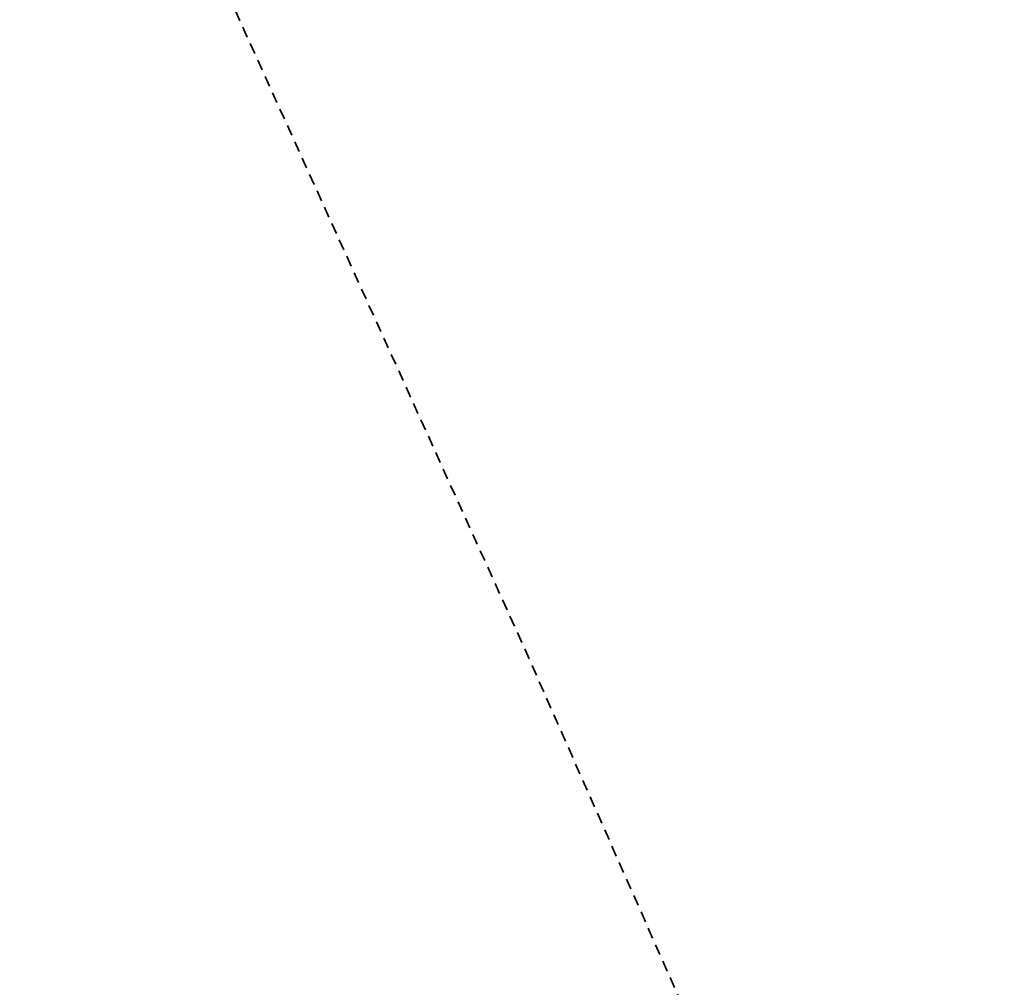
# Model space of a CAD drawing. Extents: x 7489187 to 7491099, y 5781939 to 5785132.
# Tile 4 of 217: x 7490013 to 7490150, y 5784418 to 5784553. Entities that reach past the tile are written whole.
import ezdxf

# ---------------------------------------------------------------- set-up
doc = ezdxf.new("R2010")
doc.units = 0
doc.header["$MEASUREMENT"] = 0
doc.linetypes.add('1.5_1.0', pattern=[2.5, 1.5, -1])
doc.layers.add('216-Granica obrębu', color=7, linetype='CONTINUOUS', transparency=0.8)

msp = doc.modelspace()

# ---------------------------------------------------------------- linework, layer by layer
at = {"layer": '216-Granica obrębu', "color": 7, "linetype": '1.5_1.0', "lineweight": 35, "flags": 128}
msp.add_lwpolyline([(7490030.45, 5785119.29), (7490028.96, 5785119.44), (7489905.46, 5785132.25), (7489892.56, 5785131.06), (7489875.97, 5785130.77), (7489882.83, 5785099.49), (7489894.33, 5785057.55), (7489904.61, 5785020.12), (7489930.49, 5784923.59), (7489942.07, 5784889.96), (7489952.72, 5784856.68), (7489954.77, 5784856.84), (7489969.91, 5784858.07), (7489970.61, 5784854.86), (7489953.91, 5784849.86), (7489955.53, 5784843.61), (7489958.2, 5784833.42), (7489980.65, 5784747.13), (7490007.65, 5784650.77), (7490023.45, 5784602.85), (7490041.59, 5784556.96), (7490083.09, 5784465.49), (7490092.71, 5784443.73), (7490123.6, 5784373.91), (7490159.36, 5784298.2), (7490166.44, 5784283.23), (7490180.6, 5784291.3), (7490210.6, 5784308.4), (7490268.73, 5784352.29), (7490829.59, 5784775.52), (7490832.19, 5784784.55), (7490911.98, 5785062.01), (7490905.26, 5785060.95), (7490801.79, 5785044.54), (7490669.56, 5785030.73), (7490494.4, 5785017.63), (7490431.74, 5785030.5), (7490354.61, 5785047.58), (7490260.42, 5785068.42), (7490180.66, 5785086.04)], close=True, dxfattribs=at)

doc.saveas('drawing.dxf')
